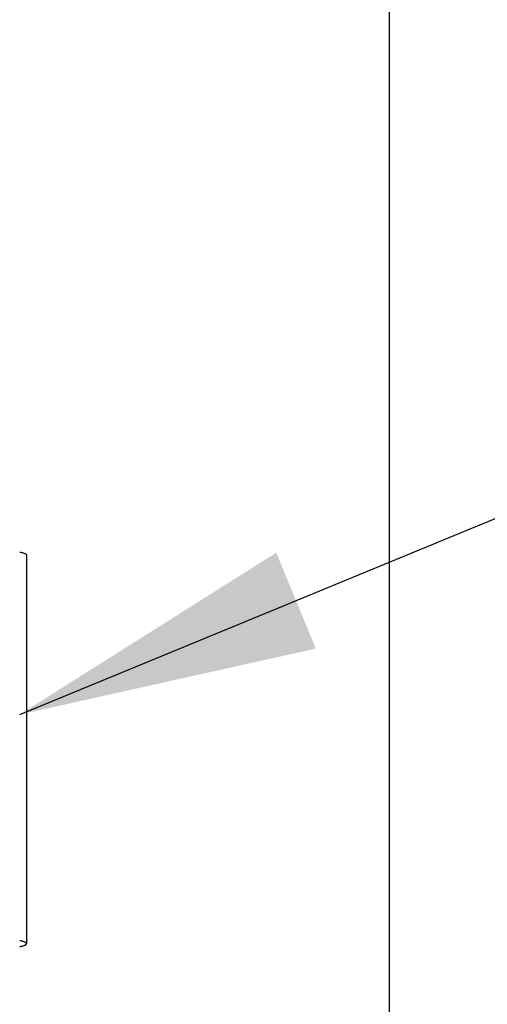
# Model space of a CAD drawing. Header units: inches. Extents: x 0 to 34, y 0 to 22.
# Tile 25 of 56: x 26.617 to 26.899, y 9.286 to 9.879. Entities that reach past the tile are written whole.
import ezdxf

# ---------------------------------------------------------------- set-up
doc = ezdxf.new("R2010")
doc.units = ezdxf.units.IN
doc.header["$LTSCALE"] = 1.87
doc.header["$MEASUREMENT"] = 0
doc.layers.get('0').update_dxf_attribs({"linetype": 'CONTINUOUS'})
doc.layers.add('DETAIL', color=7, linetype='CONTINUOUS')

msp = doc.modelspace()

# ---------------------------------------------------------------- linework, layer by layer
at = {"color": 7, "linetype": 'CONTINUOUS'}
for p, q in [((26.8399, 5.67548), (26.8399, 10.55737)), ((26.62133, 9.55637), (26.62133, 9.32223))]:
    msp.add_line(p, q, dxfattribs=at)
for points, knots in [([(26.61724, 9.55818), (26.61746, 9.55813), (26.61799, 9.55802), (26.61879, 9.55782), (26.61959, 9.55759), (26.62024, 9.55735), (26.62074, 9.5571), (26.62109, 9.55685), (26.6213, 9.5566), (26.62133, 9.55643), (26.62133, 9.55637)], [0, 0, 0, 0, 0.145175, 0.352677, 0.531345, 0.680302, 0.80029, 0.892548, 0.961368, 1, 1, 1, 1]), ([(26.62133, 9.32223), (26.62133, 9.32229), (26.6213, 9.32246), (26.62109, 9.32271), (26.62074, 9.32296), (26.62024, 9.32321), (26.61959, 9.32345), (26.61879, 9.32369), (26.61799, 9.32388), (26.61746, 9.324), (26.61724, 9.32404)], [0, 0, 0, 0, 0.038632, 0.107452, 0.19971, 0.319698, 0.468655, 0.647323, 0.854825, 1, 1, 1, 1]), ([(26.61724, 9.32043), (26.61758, 9.32049), (26.61821, 9.32063), (26.61909, 9.32086), (26.61983, 9.3211), (26.62043, 9.32134), (26.62088, 9.32159), (26.62119, 9.32185), (26.62132, 9.32208), (26.62133, 9.32221), (26.62133, 9.32223)], [0, 0, 0, 0, 0.222466, 0.419793, 0.587634, 0.726263, 0.836079, 0.919099, 0.981901, 1, 1, 1, 1])]:
    msp.add_open_spline(points, degree=3, knots=knots, dxfattribs=at)
at = {"layer": 'DETAIL', "color": 2, "linetype": 'CONTINUOUS'}
msp.add_line((26.61724, 9.46026), (27.5899, 9.86134), dxfattribs=at)
msp.add_solid([(26.77173, 9.55777), (26.61724, 9.46026), (26.79556, 9.49999)], dxfattribs=at)

doc.saveas('drawing.dxf')
